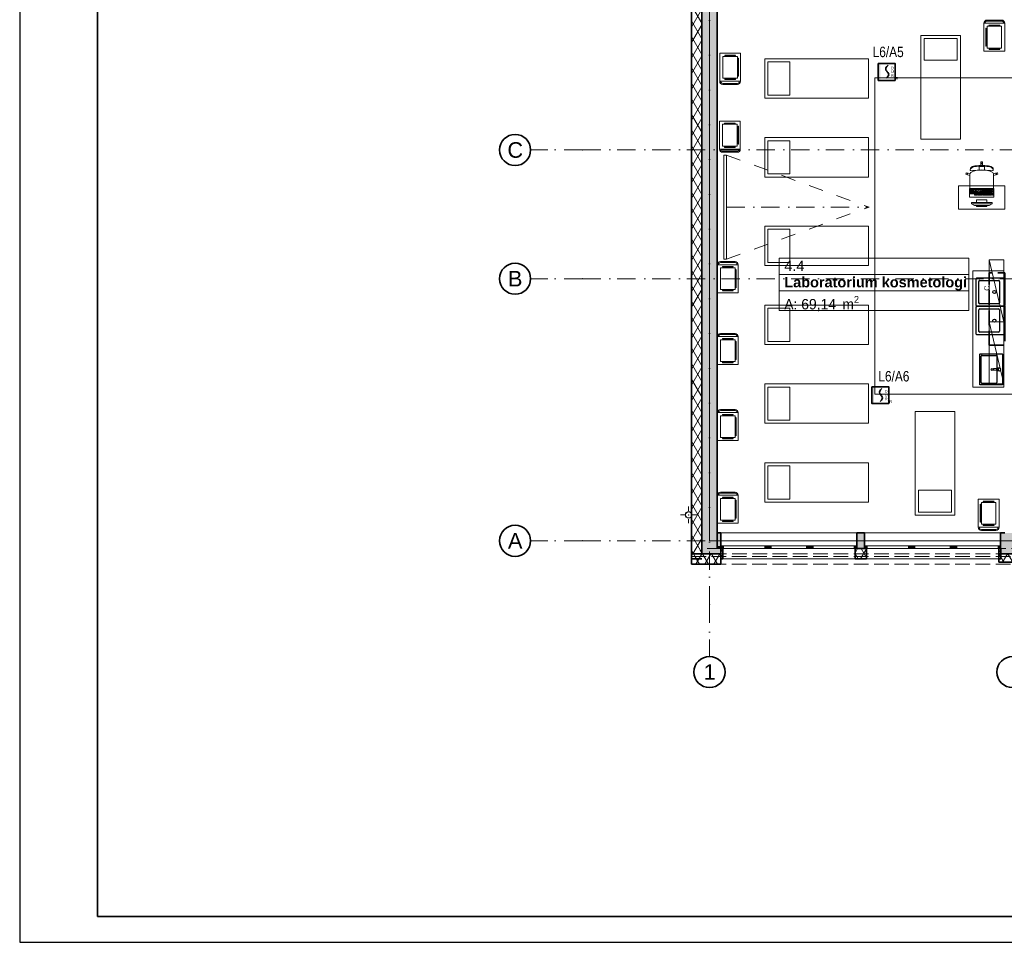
# Model space of a CAD drawing. Header units: millimetres. Extents: x 42175 to 97175, y 10092 to 468192.
# Tile 200 of 235: x 42175 to 61152, y 81492 to 99270. Entities that reach past the tile are written whole.
import ezdxf
from ezdxf.enums import TextEntityAlignment as Align

# ---------------------------------------------------------------- set-up
doc = ezdxf.new("R2010")
doc.units = ezdxf.units.MM
for name, pattern in [('Krawędzie ukryte', [3.912222, 2.822222, -1.09]), ('Kropki i Kreski', [6.702778, 3.527778, -1.763889, 0, -1.411111]), ('Przerywana', [5.644444, 2.822222, -2.822222])]:
    doc.linetypes.add(name, pattern=pattern)
for name, color, linetype, lineweight in [('!!!opis SSP', 1, 'Continuous', 18), ('CP_FRREF', 251, 'Continuous', 35), ('Elementy SAP', 1, 'Continuous', 35), ('Linia SSP', 1, 'Continuous', 15)]:
    doc.layers.add(name, color=color, linetype=linetype, lineweight=lineweight)
for name, color, linetype in [('- A - ocieplenie', 8, 'Continuous'), ('- strefy pomieszczeń', 8, 'Continuous'), ('2D - Ogólne', 8, 'Continuous'), ('2D - Rysunki i Obrazki', 8, 'Continuous'), ('CP_LINENORM', 253, 'Continuous'), ('Instalacje - Went_Klim', 8, 'Continuous'), ('Instalacje - Wod_Kan', 8, 'Continuous'), ('Konstrukcja - Siatka mod', 8, 'Continuous'), ('Konstrukcja - Stropy', 8, 'Continuous'), ('Konstrukcja - Słupy', 8, 'Continuous'), ('Konstrukcja - Ściany zewnętrzne', 8, 'Continuous'), ('Okna Archicada', 8, 'Continuous'), ('Wnętrze - Umeblowanie', 8, 'Continuous'), ('Wnętrze - Wyposażenie', 8, 'Continuous')]:
    doc.layers.add(name, color=color, linetype=linetype)
doc.styles.get("Standard").update_dxf_attribs({"font": 'ARIALN.TTF'})
doc.styles.add('STYL_AUTOMATYCZNY_1', font='ARIALN.TTF')
doc.styles.add('STYL_AUTOMATYCZNY_2', font='ARIALN.TTF')
doc.styles.add('STYL_AUTOMATYCZNY_6', font='ARIALN.TTF')
doc.styles.add('STYL_AUTOMATYCZNY_8', font='ARIALN.TTF')
pattern_1 = [(60, (-175208.59, 378186.62), (-129.90381, 75), []), (120, (-175208.59, 378186.62), (129.90381, 75), [])]

# ---------------------------------------------------------------- blocks, each defined once
blk = doc.blocks.new('DUR')
h = blk.add_hatch(color=256)
h.set_gradient(color1=(255, 0, 0), color2=(224, 0, 0), one_color=1, name='INVSPHERICAL')
h.paths.add_polyline_path([(3.8, 16.3), (3.8, 32.5), (0, 32.5), (0, 16.3)])
h.paths.add_polyline_path([(3.8, 0), (3.8, 16.3), (0, 16.3), (0, 0)])
at = {"linetype": 'Continuous'}
for p, q in [((14.5, 22), (15, 24)), ((15, 19.9), (14.5, 22)), ((15, 24), (16.6, 26.4)), ((16.2, 18.1), (15, 19.9)), ((16.6, 26.4), (19.1, 29.2)), ((18.2, 6.9), (15.6, 4)), ((16.6, 17.5), (16.2, 18.1)), ((17.4, 16.6), (16.6, 17.5)), ((17.4, 16.6), (18.2, 15.7)), ((18.2, 15.7), (18.6, 15.1)), ((19.7, 9.2), (18.2, 6.9)), ((18.6, 15.1), (19.7, 13.4)), ((19.7, 13.4), (20.2, 11.3)), ((20.2, 11.3), (19.7, 9.2))]:
    blk.add_line(p, q, dxfattribs=at)
blk.add_lwpolyline([(0, 32.5), (32.5, 32.5), (32.5, 0), (0, 0)], close=True)
for s, p in [('D', (25, 21.1)), ('U', (25, 14)), ('R', (25, 6.7)), ('R', (33.9, 1.3))]:
    blk.add_text(s, height=5.08).set_placement(p)

msp = doc.modelspace()

# ---------------------------------------------------------------- hatches: boundary and pattern name
at = {"layer": '- A - ocieplenie', "linetype": 'Continuous', "lineweight": 15}
h = msp.add_hatch(dxfattribs=at)
h.set_pattern_fill('Izolacja_miękka_0006', color=8, style=0, pattern_type=2)
h.set_pattern_definition(pattern_1)
h.paths.add_polyline_path([(55120, 102159), (55120, 88979), (55320, 88979), (55320, 102159)])
h = msp.add_hatch(dxfattribs=at)
h.set_pattern_fill('Izolacja_miękka_0006', color=8, style=0, pattern_type=2)
h.set_pattern_definition(pattern_1)
h.paths.add_polyline_path([(55320, 89079), (55120, 88879), (55320, 88879)])
at = {"layer": '- A - ocieplenie', "linetype": 'Continuous', "lineweight": 13}
h = msp.add_hatch(dxfattribs=at)
h.set_pattern_fill('Izolacja_miękka_0006', color=8, style=0, pattern_type=2)
h.set_pattern_definition(pattern_1)
h.paths.add_polyline_path([(55685, 88879), (55725, 88879), (55725, 89079), (55685, 89079)])
h = msp.add_hatch(dxfattribs=at)
h.set_pattern_fill('Izolacja_miękka_0006', color=8, style=0, pattern_type=2)
h.set_pattern_definition(pattern_1)
h.paths.add_polyline_path([(58275, 89079), (58275, 88879), (58495, 88879), (58495, 89079)])
h = msp.add_hatch(dxfattribs=at)
h.set_pattern_fill('Izolacja_miękka_0006', color=8, style=0, pattern_type=2)
h.set_pattern_definition(pattern_1)
h.paths.add_polyline_path([(61045, 89079), (61045, 88879), (61085, 88879), (61085, 89079)])
h = msp.add_hatch(dxfattribs=at)
h.set_pattern_fill('Izolacja_miękka_0006', color=8, style=0, pattern_type=2)
h.set_pattern_definition(pattern_1)
h.paths.add_polyline_path([(55320, 88979), (55120, 88979), (55120, 88779)])
h = msp.add_hatch(dxfattribs=at)
h.set_pattern_fill('Izolacja_miękka_0006', color=8, style=0, pattern_type=2)
h.set_pattern_definition(pattern_1)
h.paths.add_polyline_path([(55120, 88779), (55685, 88779), (55685, 88979), (55320, 88979)])
h = msp.add_hatch(dxfattribs=at)
h.set_pattern_fill('Izolacja_miękka_0006', color=8, style=0, pattern_type=2)
h.set_pattern_definition(pattern_1)
h.paths.add_polyline_path([(61045, 88817), (61550, 88817), (61550, 88977), (61045, 88977)])
at = {"layer": 'Instalacje - Wod_Kan', "linetype": 'Continuous', "lineweight": 13}
h = msp.add_hatch(color=8, dxfattribs=at)
h.paths.add_polyline_path([(55068, 89793, 0.414214), (55003, 89728, 0.414214), (55068, 89663, 0.414214), (55133, 89728, 0.414214)])
h.paths.add_polyline_path([(55068, 89788, -1), (55068, 89668, -1)], flags=0)
at = {"layer": 'Konstrukcja - Słupy', "linetype": 'Continuous', "lineweight": 13}
for points in [[(55620, 89079), (55320, 89079), (55320, 88977), (55685, 88977), (55685, 89079)], [(55620, 89079), (55685, 89079), (55685, 89127), (55620, 89127)]]:
    msp.add_hatch(color=8, dxfattribs=at).paths.add_polyline_path(points)
at = {"layer": 'Konstrukcja - Ściany zewnętrzne', "linetype": 'Continuous', "lineweight": 13}
for points in [[(55320, 102159), (55320, 89079), (55620, 89379), (55620, 102159)], [(55620, 89379), (55320, 89079), (55620, 89079)], [(55620, 89127), (55685, 89127), (55685, 89079), (55690, 89079), (55690, 89379), (55620, 89379)], [(58310, 89379), (58310, 89079), (58460, 89079), (58460, 89379)], [(61460, 89379), (61080, 89379), (61080, 89079), (61085, 89079), (61085, 89097), (61460, 89097)], [(61085, 89097), (61085, 89079), (61460, 89079), (61460, 89097)], [(61085, 88977), (61510, 88977), (61510, 89079), (61460, 89079), (61085, 89079)]]:
    msp.add_hatch(color=8, dxfattribs=at).paths.add_polyline_path(points)
at = {"layer": 'Okna Archicada', "linetype": 'Continuous', "lineweight": 13}
for points in [[(55690, 89079), (55740, 89079), (55740, 89129), (55690, 89129)], [(56585, 89129), (56535, 89129), (56535, 89079), (56585, 89079)], [(56585, 89079), (56660, 89079), (56660, 89129), (56585, 89129)], [(57415, 89129), (57340, 89129), (57340, 89079), (57415, 89079)], [(57415, 89079), (57465, 89079), (57465, 89129), (57415, 89129)], [(58310, 89129), (58260, 89129), (58260, 89079), (58310, 89079)], [(58460, 89079), (58510, 89079), (58510, 89129), (58460, 89129)], [(59355, 89129), (59305, 89129), (59305, 89079), (59355, 89079)], [(59355, 89079), (59430, 89079), (59430, 89129), (59355, 89129)], [(60185, 89129), (60110, 89129), (60110, 89079), (60185, 89079)], [(60185, 89079), (60235, 89079), (60235, 89129), (60185, 89129)], [(61080, 89129), (61030, 89129), (61030, 89079), (61080, 89079)]]:
    msp.add_hatch(color=8, dxfattribs=at).paths.add_polyline_path(points)

# ---------------------------------------------------------------- linework, layer by layer
at = {"layer": '- A - ocieplenie', "color": 8, "linetype": 'Continuous', "lineweight": 35, "ltscale": 100}
for p, q in [((55725, 89079), (55725, 89029)), ((55725, 89029), (55725, 88879)), ((58275, 89079), (58275, 89029)), ((58275, 89029), (58275, 88879)), ((58495, 89079), (58495, 89029)), ((58495, 89029), (58495, 88879)), ((61045, 89079), (61045, 89029)), ((61045, 89029), (61045, 88879)), ((55120, 88979), (55320, 88979)), ((55120, 88979), (55320, 88979))]:
    msp.add_line(p, q, dxfattribs=at)
at = {"layer": '- A - ocieplenie', "color": 8, "linetype": 'Continuous', "lineweight": 35, "ltscale": 100, "flags": 128}
for points in [[(55120, 102159), (55120, 88979)], [(55320, 88979), (55320, 102159)], [(55725, 89079), (55685, 89079)], [(55685, 89079), (55685, 88879)], [(58495, 89079), (58275, 89079)], [(61085, 89079), (61045, 89079)], [(61085, 88879), (61085, 89079)], [(55120, 88779), (55120, 88979)], [(55120, 88879), (55320, 88879)], [(55685, 88979), (55320, 88979)], [(55685, 88979), (55685, 88779)], [(55685, 88879), (55725, 88879)], [(58275, 88879), (58495, 88879)], [(61550, 88977), (61045, 88977)], [(61045, 88977), (61045, 88817)], [(61045, 88879), (61085, 88879)], [(61045, 88817), (61550, 88817)], [(55120, 88779), (55685, 88779)]]:
    msp.add_lwpolyline(points, dxfattribs=at)
at = {"layer": '- A - ocieplenie', "color": 8, "linetype": 'Krawędzie ukryte', "lineweight": 20, "ltscale": 100, "flags": 128}
for points in [[(55120, 102159), (55120, 89079)], [(55320, 89079), (55320, 102159)], [(55120, 88929), (55120, 89079)], [(67052, 89079), (55320, 89079)], [(67141, 88979), (55120, 88979)], [(55120, 88979), (55120, 88779)], [(55120, 88929), (67051, 88929)], [(55120, 88779), (67141, 88779)]]:
    msp.add_lwpolyline(points, dxfattribs=at)
at = {"layer": '- strefy pomieszczeń', "color": 8, "linetype": 'Continuous', "lineweight": 13, "ltscale": 100}
for p, q in [((56811, 94672), (60471, 94672)), ((56811, 94358), (56811, 94672)), ((60471, 94672), (60471, 94358)), ((60471, 94358), (56811, 94358)), ((56811, 94358), (60471, 94358)), ((56811, 94043), (56811, 94358)), ((60471, 94358), (60471, 94043)), ((60471, 94043), (56811, 94043)), ((56811, 94043), (60471, 94043)), ((56811, 93667), (56811, 94043)), ((60471, 94043), (60471, 93667)), ((60471, 93667), (56811, 93667))]:
    msp.add_line(p, q, dxfattribs=at)
at = {"layer": '2D - Ogólne', "color": 8, "linetype": 'Przerywana', "lineweight": 15, "ltscale": 100}
for p in [(55797, 96657), (55797, 94657)]:
    msp.add_line(p, (58544, 95657), dxfattribs=at)
at = {"layer": '2D - Ogólne', "color": 8, "linetype": 'Kropki i Kreski', "lineweight": 15, "ltscale": 100}
msp.add_line((55797, 95657), (58544, 95657), dxfattribs=at)
at = {"layer": '2D - Rysunki i Obrazki', "color": 8, "linetype": 'Continuous', "lineweight": 13, "ltscale": 100, "flags": 128}
msp.add_lwpolyline([(61143, 92189), (60543, 92189), (60543, 94429), (61143, 94429)], close=True, dxfattribs=at)
at = {"layer": 'CP_FRREF'}
for p, q in [((43675, 110692), (43675, 81992)), ((43675, 81992), (96675, 81992))]:
    msp.add_line(p, q, dxfattribs=at)
at = {"layer": 'CP_LINENORM', "linetype": 'Continuous'}
for p, q in [((42175, 111192), (42175, 81492)), ((42175, 81492), (97175, 81492))]:
    msp.add_line(p, q, dxfattribs=at)
at = {"layer": 'Instalacje - Went_Klim', "color": 8, "linetype": 'Krawędzie ukryte', "lineweight": 35, "ltscale": 100, "flags": 128}
msp.add_lwpolyline([(60860, 92995), (60860, 94395), (61160, 94395), (61160, 92995)], close=True, dxfattribs=at)
at = {"layer": 'Instalacje - Wod_Kan', "color": 8, "linetype": 'Continuous', "lineweight": 0, "ltscale": 100}
for p, q in [((55068, 89808), (55068, 89888)), ((54988, 89728), (54908, 89728)), ((55068, 89648), (55068, 89568)), ((55148, 89728), (55228, 89728))]:
    msp.add_line(p, q, dxfattribs=at)
at = {"layer": 'Instalacje - Wod_Kan', "color": 8, "linetype": 'Continuous', "lineweight": 20, "ltscale": 100, "flags": 128}
for points in [[(55068, 89793, 0.414214), (55003, 89728, 0.414214), (55068, 89663, 0.414214), (55133, 89728, 0.414214)], [(55068, 89788, -1), (55068, 89668, -1)]]:
    msp.add_lwpolyline(points, format="xyb", close=True, dxfattribs=at)
at = {"layer": 'Instalacje - Wod_Kan', "color": 8, "linetype": 'Continuous', "lineweight": 0, "ltscale": 100}
msp.add_point((55068, 89728), dxfattribs=at)
at = {"layer": 'Konstrukcja - Siatka mod', "color": 8, "linetype": 'Kropki i Kreski', "lineweight": 13, "ltscale": 100}
for p, q in [((55470, 88000), (55470, 104965)), ((53022, 96759), (52022, 96759)), ((53022, 96759), (82467, 96759)), ((53022, 94279), (52022, 94279)), ((53022, 94279), (82467, 94279)), ((53022, 89229), (52022, 89229)), ((53022, 89229), (82467, 89229)), ((55470, 88000), (55470, 87000))]:
    msp.add_line(p, q, dxfattribs=at)
at = {"layer": 'Konstrukcja - Siatka mod', "color": 8, "linetype": 'Continuous', "lineweight": 35, "ltscale": 100}
for centre in [(51722, 96759), (51722, 94279), (51722, 89229), (55470, 86700), (61310, 86700)]:
    msp.add_circle(centre, 300, dxfattribs=at)
at = {"layer": 'Konstrukcja - Siatka mod', "color": 8, "linetype": 'Kropki i Kreski', "lineweight": 13, "ltscale": 100}
for p in [(53022, 96759), (53022, 96759), (53022, 94279), (53022, 94279), (53022, 89229), (53022, 89229), (55470, 88000), (55470, 88000)]:
    msp.add_point(p, dxfattribs=at)
at = {"layer": 'Konstrukcja - Stropy', "color": 8, "linetype": 'Continuous', "lineweight": 13, "ltscale": 100, "flags": 128}
msp.add_lwpolyline([(67140, 94429), (70440, 94429), (70440, 89405), (82460, 89379), (82510, 101859), (55470, 101859), (55470, 89229), (67140, 89229)], close=True, dxfattribs=at)
at = {"layer": 'Konstrukcja - Słupy', "color": 8, "linetype": 'Continuous', "lineweight": 13, "ltscale": 100, "flags": 128}
msp.add_lwpolyline([(55320, 89079), (55320, 88977), (55685, 88977), (55685, 89079)], dxfattribs=at)
at = {"layer": 'Konstrukcja - Ściany zewnętrzne', "color": 8, "linetype": 'Continuous', "lineweight": 35, "ltscale": 100}
for p, q in [((55620, 89379), (55620, 89079)), ((55620, 89379), (55620, 89079)), ((55690, 89129), (55690, 89379)), ((58310, 89129), (58310, 89379)), ((58460, 89129), (58460, 89379)), ((61080, 89129), (61080, 89379)), ((55690, 89079), (55690, 89129)), ((58310, 89079), (58310, 89129)), ((58460, 89079), (58460, 89129)), ((61080, 89079), (61080, 89129))]:
    msp.add_line(p, q, dxfattribs=at)
at = {"layer": 'Konstrukcja - Ściany zewnętrzne', "color": 8, "linetype": 'Continuous', "lineweight": 35, "ltscale": 100, "flags": 128}
for points in [[(55320, 102159), (55320, 89079)], [(55620, 89379), (55620, 102159)], [(55690, 89379), (55620, 89379)], [(58460, 89379), (58310, 89379)], [(61160, 89379), (61080, 89379)], [(55685, 89079), (55690, 89079)], [(58310, 89079), (58460, 89079)], [(61080, 89079), (61085, 89079)]]:
    msp.add_lwpolyline(points, dxfattribs=at)
at = {"layer": 'Konstrukcja - Ściany zewnętrzne', "color": 8, "linetype": 'Continuous', "lineweight": 13, "ltscale": 100, "flags": 128}
msp.add_lwpolyline([(61085, 89079), (61085, 88977), (61510, 88977), (61510, 89079)], dxfattribs=at)
at = {"layer": 'Linia SSP'}
msp.add_lwpolyline([(82080, 95236), (80754, 95236), (80754, 99412), (75254, 99412), (75254, 100098), (64662, 100098), (64662, 98150), (58658, 98150), (58658, 92053), (64558, 92053), (64558, 94913), (61717, 94913), (61717, 96497), (66502, 96497), (66502, 95499), (66502, 94605), (67583, 94605), (67583, 96501), (69843, 96501), (69843, 97731), (69624, 97731)], dxfattribs=at)
at = {"layer": 'Okna Archicada', "color": 8, "linetype": 'Continuous', "lineweight": 13, "ltscale": 100}
for p, q in [((58310, 89379), (55690, 89379)), ((61080, 89379), (58460, 89379)), ((55740, 89129), (55690, 89129)), ((58310, 89079), (55690, 89079)), ((55690, 89079), (55740, 89079)), ((55725, 89079), (58275, 89079)), ((55740, 89079), (55740, 89129)), ((56535, 89129), (55740, 89129)), ((55740, 89079), (56535, 89079)), ((56585, 89129), (56535, 89129)), ((56535, 89129), (56535, 89079)), ((56535, 89079), (56585, 89079)), ((56660, 89129), (56585, 89129)), ((56585, 89079), (56660, 89079)), ((56660, 89079), (56660, 89129)), ((57340, 89129), (56660, 89129)), ((56660, 89079), (57340, 89079)), ((57415, 89129), (57340, 89129)), ((57340, 89129), (57340, 89079)), ((57340, 89079), (57415, 89079)), ((57465, 89129), (57415, 89129)), ((57415, 89079), (57465, 89079)), ((57465, 89079), (57465, 89129)), ((58260, 89129), (57465, 89129)), ((57465, 89079), (58260, 89079)), ((58310, 89129), (58260, 89129)), ((58260, 89129), (58260, 89079)), ((58260, 89079), (58310, 89079)), ((58510, 89129), (58460, 89129)), ((61080, 89079), (58460, 89079)), ((58460, 89079), (58510, 89079)), ((58495, 89079), (61045, 89079)), ((58510, 89079), (58510, 89129)), ((59305, 89129), (58510, 89129)), ((58510, 89079), (59305, 89079)), ((59355, 89129), (59305, 89129)), ((59305, 89129), (59305, 89079)), ((59305, 89079), (59355, 89079)), ((59430, 89129), (59355, 89129)), ((59355, 89079), (59430, 89079)), ((59430, 89079), (59430, 89129)), ((60110, 89129), (59430, 89129)), ((59430, 89079), (60110, 89079)), ((60185, 89129), (60110, 89129)), ((60110, 89129), (60110, 89079)), ((60110, 89079), (60185, 89079)), ((60235, 89129), (60185, 89129)), ((60185, 89079), (60235, 89079)), ((60235, 89079), (60235, 89129)), ((61030, 89129), (60235, 89129)), ((60235, 89079), (61030, 89079)), ((61080, 89129), (61030, 89129)), ((61030, 89129), (61030, 89079)), ((61030, 89079), (61080, 89079)), ((55725, 88879), (58275, 88879)), ((58495, 88879), (61045, 88879))]:
    msp.add_line(p, q, dxfattribs=at)
at = {"layer": 'Okna Archicada', "color": 8, "linetype": 'Continuous', "lineweight": 35, "ltscale": 100}
for p, q in [((55690, 89129), (55690, 89379)), ((58310, 89129), (58310, 89379)), ((58460, 89129), (58460, 89379)), ((61080, 89129), (61080, 89379)), ((55690, 89079), (55690, 89129)), ((55690, 89079), (55690, 89129)), ((55725, 89079), (55725, 89029)), ((55725, 89029), (55725, 88879)), ((58275, 89079), (58275, 89029)), ((58275, 89029), (58275, 88879)), ((58310, 89079), (58310, 89129)), ((58310, 89079), (58310, 89129)), ((58460, 89079), (58460, 89129)), ((58460, 89079), (58460, 89129)), ((58495, 89079), (58495, 89029)), ((58495, 89029), (58495, 88879)), ((61045, 89079), (61045, 89029)), ((61045, 89029), (61045, 88879)), ((61080, 89079), (61080, 89129)), ((61080, 89079), (61080, 89129))]:
    msp.add_line(p, q, dxfattribs=at)
at = {"layer": 'Wnętrze - Umeblowanie', "color": 8, "linetype": 'Continuous', "lineweight": 13, "ltscale": 100}
for p, q in [((60495, 96373), (60499, 96409)), ((60499, 96409), (60509, 96422)), ((60508, 96404), (60502, 96399)), ((60517, 96410), (60508, 96404)), ((60509, 96422), (60540, 96442)), ((60529, 96420), (60517, 96410)), ((60542, 96428), (60529, 96420)), ((60540, 96442), (60560, 96450)), ((60562, 96434), (60542, 96428)), ((60560, 96450), (60586, 96454)), ((60588, 96439), (60562, 96434)), ((60586, 96454), (60659, 96461)), ((60618, 96442), (60588, 96439)), ((60651, 96445), (60618, 96442)), ((60684, 96446), (60651, 96445)), ((60659, 96461), (60717, 96464)), ((60666, 96409), (60666, 96439)), ((60666, 96439), (60700, 96439)), ((60666, 96370), (60666, 96409)), ((60717, 96447), (60684, 96446)), ((60700, 96439), (60702, 96488)), ((60700, 96439), (60717, 96439)), ((60702, 96525), (60705, 96528)), ((60702, 96488), (60702, 96525)), ((60702, 96488), (60703, 96494)), ((60703, 96494), (60706, 96499)), ((60705, 96528), (60717, 96528)), ((60706, 96499), (60711, 96502)), ((60711, 96502), (60717, 96503)), ((60729, 96528), (60717, 96528)), ((60722, 96502), (60717, 96503)), ((60774, 96461), (60717, 96464)), ((60717, 96447), (60749, 96446)), ((60734, 96439), (60717, 96439)), ((60727, 96499), (60722, 96502)), ((60731, 96494), (60727, 96499)), ((60732, 96525), (60729, 96528)), ((60732, 96488), (60731, 96494)), ((60732, 96488), (60732, 96525)), ((60734, 96439), (60732, 96488)), ((60767, 96439), (60734, 96439)), ((60749, 96446), (60783, 96445)), ((60767, 96409), (60767, 96439)), ((60767, 96370), (60767, 96409)), ((60847, 96454), (60774, 96461)), ((60783, 96445), (60815, 96442)), ((60815, 96442), (60845, 96439)), ((60845, 96439), (60871, 96434)), ((60873, 96450), (60847, 96454)), ((60871, 96434), (60891, 96428)), ((60893, 96442), (60873, 96450)), ((60891, 96428), (60905, 96420)), ((60924, 96422), (60893, 96442)), ((60905, 96420), (60916, 96410)), ((60916, 96410), (60925, 96404)), ((60935, 96409), (60924, 96422)), ((60925, 96404), (60932, 96399)), ((60938, 96373), (60935, 96409)), ((60407, 96296), (60414, 96319)), ((60409, 96293), (60407, 96296)), ((60444, 96281), (60409, 96293)), ((60414, 96319), (60418, 96321)), ((60418, 96321), (60453, 96310)), ((60434, 96300), (60437, 96305)), ((60434, 96294), (60434, 96300)), ((60435, 96289), (60434, 96294)), ((60439, 96284), (60435, 96289)), ((60437, 96305), (60442, 96309)), ((60444, 96281), (60439, 96284)), ((60442, 96309), (60447, 96310)), ((60487, 96266), (60444, 96281)), ((60447, 96310), (60453, 96310)), ((60453, 96310), (60487, 96300)), ((60487, 96300), (60505, 96328)), ((60487, 96300), (60487, 96300)), ((60487, 96300), (60487, 96266)), ((60487, 96056), (60487, 96266)), ((60502, 96361), (60495, 96373)), ((60502, 96399), (60498, 96396)), ((60519, 96358), (60502, 96361)), ((60505, 96328), (60555, 96352)), ((60548, 96361), (60519, 96358)), ((60593, 96367), (60548, 96361)), ((60555, 96352), (60629, 96368)), ((60644, 96371), (60593, 96367)), ((60629, 96368), (60666, 96370)), ((60717, 96374), (60644, 96371)), ((60666, 96370), (60717, 96373)), ((60717, 96374), (60789, 96371)), ((60767, 96370), (60717, 96373)), ((60804, 96368), (60767, 96370)), ((60789, 96371), (60840, 96367)), ((60879, 96352), (60804, 96368)), ((60840, 96367), (60885, 96361)), ((60928, 96328), (60879, 96352)), ((60885, 96361), (60914, 96358)), ((60914, 96358), (60931, 96361)), ((60946, 96300), (60928, 96328)), ((60931, 96361), (60938, 96373)), ((60932, 96399), (60935, 96396)), ((60980, 96310), (60946, 96300)), ((60946, 96300), (60946, 96300)), ((60946, 96300), (60946, 96266)), ((60946, 96266), (60989, 96281)), ((60946, 96056), (60946, 96266)), ((61015, 96321), (60980, 96310)), ((60986, 96310), (60980, 96310)), ((60991, 96309), (60986, 96310)), ((60989, 96281), (61025, 96293)), ((60989, 96281), (60994, 96284)), ((60996, 96305), (60991, 96309)), ((60994, 96284), (60998, 96289)), ((60999, 96300), (60996, 96305)), ((60998, 96289), (61000, 96294)), ((61000, 96294), (60999, 96300)), ((61019, 96319), (61015, 96321)), ((61027, 96296), (61019, 96319)), ((61025, 96293), (61027, 96296)), ((60487, 96020), (60487, 96056)), ((60946, 96020), (60946, 96056)), ((60487, 95989), (60487, 96020)), ((60492, 95981), (60487, 95989)), ((60570, 96014), (60491, 96014)), ((60491, 96014), (60491, 95917)), ((60570, 95975), (60491, 95975)), ((60570, 95936), (60491, 95936)), ((60491, 95917), (60570, 95917)), ((60519, 95960), (60492, 95981)), ((60511, 96014), (60511, 95917)), ((60570, 95995), (60511, 95995)), ((60570, 95956), (60511, 95956)), ((60521, 95959), (60519, 95960)), ((60567, 95948), (60521, 95959)), ((60531, 96014), (60531, 95917)), ((60550, 95995), (60550, 95917)), ((60636, 95941), (60567, 95948)), ((60570, 95917), (60570, 96014)), ((60638, 96014), (60580, 96014)), ((60580, 96014), (60580, 95995)), ((60580, 95995), (60599, 95995)), ((60638, 95956), (60580, 95956)), ((60580, 95956), (60580, 95917)), ((60638, 95936), (60580, 95936)), ((60580, 95917), (60638, 95917)), ((60638, 95907), (60580, 95907)), ((60580, 95907), (60580, 95888)), ((60580, 95888), (60638, 95888)), ((60599, 96014), (60599, 95995)), ((60599, 95995), (60599, 95975)), ((60619, 95995), (60599, 95995)), ((60599, 95975), (60619, 95975)), ((60599, 95956), (60599, 95917)), ((60599, 95907), (60599, 95888)), ((60619, 96014), (60619, 95995)), ((60619, 95975), (60619, 95995)), ((60619, 95995), (60638, 95995)), ((60619, 95956), (60619, 95917)), ((60619, 95907), (60619, 95888)), ((60637, 95941), (60636, 95941)), ((60717, 95938), (60637, 95941)), ((60638, 95995), (60638, 96014)), ((60638, 95917), (60638, 95956)), ((60638, 95888), (60638, 95907)), ((60942, 96014), (60648, 96014)), ((60648, 96014), (60648, 95917)), ((60942, 95995), (60648, 95995)), ((60942, 95975), (60648, 95975)), ((60942, 95936), (60648, 95936)), ((60648, 95917), (60942, 95917)), ((60726, 95907), (60648, 95907)), ((60648, 95907), (60648, 95888)), ((60648, 95888), (60726, 95888)), ((60668, 95907), (60668, 95888)), ((60673, 95975), (60673, 95956)), ((60942, 95956), (60673, 95956)), ((60677, 95956), (60677, 95936)), ((60682, 96014), (60682, 95995)), ((60687, 95936), (60687, 95917)), ((60687, 95907), (60687, 95888)), ((60692, 95975), (60692, 95956)), ((60697, 95956), (60697, 95936)), ((60702, 95995), (60702, 95975)), ((60707, 96014), (60707, 95995)), ((60707, 95936), (60707, 95917)), ((60707, 95907), (60707, 95888)), ((60712, 95975), (60712, 95956)), ((60717, 95956), (60717, 95936)), ((60717, 95938), (60797, 95941)), ((60722, 95995), (60722, 95975)), ((60726, 95936), (60726, 95917)), ((60726, 95888), (60726, 95907)), ((60731, 96014), (60731, 95995)), ((60731, 95975), (60731, 95956)), ((60736, 95956), (60736, 95936)), ((60815, 95907), (60736, 95907)), ((60736, 95907), (60736, 95888)), ((60736, 95888), (60815, 95888)), ((60741, 95995), (60741, 95975)), ((60746, 95936), (60746, 95917)), ((60751, 95975), (60751, 95956)), ((60756, 96014), (60756, 95995)), ((60756, 95956), (60756, 95936)), ((60756, 95907), (60756, 95888)), ((60761, 95995), (60761, 95975)), ((60766, 95936), (60766, 95917)), ((60770, 95975), (60770, 95956)), ((60775, 95956), (60775, 95936)), ((60775, 95907), (60775, 95888)), ((60780, 95995), (60780, 95975)), ((60785, 95936), (60785, 95917)), ((60790, 95975), (60790, 95956)), ((60795, 95956), (60795, 95936)), ((60795, 95907), (60795, 95888)), ((60797, 95941), (60798, 95941)), ((60798, 95941), (60866, 95948)), ((60800, 95995), (60800, 95975)), ((60805, 95936), (60805, 95917)), ((60810, 95975), (60810, 95956)), ((60815, 95956), (60815, 95936)), ((60815, 95888), (60815, 95907)), ((60819, 95995), (60819, 95975)), ((60824, 95936), (60824, 95917)), ((60903, 95907), (60824, 95907)), ((60824, 95907), (60824, 95888)), ((60824, 95888), (60903, 95888)), ((60829, 95975), (60829, 95956)), ((60834, 95956), (60834, 95936)), ((60839, 95995), (60839, 95975)), ((60844, 95936), (60844, 95917)), ((60844, 95907), (60844, 95888)), ((60849, 95975), (60849, 95956)), ((60854, 95956), (60854, 95936)), ((60859, 95995), (60859, 95975)), ((60864, 96014), (60864, 95995)), ((60864, 95936), (60864, 95917)), ((60864, 95907), (60864, 95888)), ((60866, 95948), (60912, 95959)), ((60868, 95975), (60868, 95956)), ((60873, 95956), (60873, 95936)), ((60878, 95995), (60878, 95975)), ((60883, 95936), (60883, 95917)), ((60883, 95907), (60883, 95888)), ((60886, 96014), (60886, 95995)), ((60888, 95975), (60888, 95956)), ((60893, 95956), (60893, 95936)), ((60898, 95995), (60898, 95975)), ((60903, 95936), (60903, 95917)), ((60903, 95888), (60903, 95907)), ((60908, 96014), (60908, 95995)), ((60908, 95975), (60908, 95956)), ((60912, 95959), (60915, 95960)), ((60912, 95956), (60912, 95936)), ((60915, 95960), (60941, 95981)), ((60917, 95995), (60917, 95975)), ((60922, 95936), (60922, 95917)), ((60942, 95907), (60922, 95907)), ((60922, 95907), (60922, 95888)), ((60922, 95888), (60942, 95888)), ((60941, 95981), (60946, 95989)), ((60942, 95917), (60942, 96014)), ((60942, 95888), (60942, 95907)), ((60946, 95989), (60946, 96020)), ((60917, 95749), (60517, 95749)), ((60517, 95749), (60517, 95719)), ((60517, 95719), (60917, 95719)), ((60517, 95719), (60577, 95689)), ((60857, 95689), (60577, 95689)), ((60817, 95799), (60617, 95799)), ((60617, 95799), (60617, 95749)), ((60617, 95749), (60817, 95749)), ((60817, 95689), (60617, 95689)), ((60617, 95689), (60617, 95669)), ((60617, 95669), (60817, 95669)), ((60683, 95689), (60683, 95669)), ((60750, 95689), (60750, 95669)), ((60817, 95749), (60817, 95799)), ((60817, 95669), (60817, 95689)), ((60917, 95719), (60857, 95689)), ((60917, 95719), (60917, 95749)), ((60861, 94640), (61143, 93447)), ((61143, 93447), (60861, 93447)), ((60861, 93447), (61143, 92253))]:
    msp.add_line(p, q, dxfattribs=at)
at = {"layer": 'Wnętrze - Umeblowanie', "color": 8, "linetype": 'Continuous', "lineweight": 13, "ltscale": 100, "flags": 128}
for points in [[(61160, 99202, 0.414214), (61100, 99262), (60820, 99262, 0.414214), (60760, 99202), (60780, 99202, -0.414214), (60820, 99242), (61100, 99242, -0.414214), (61140, 99202)], [(60796, 99102, -1), (60804, 99102), (60804, 98762, -1), (60796, 98762)], [(60860, 99158, -1), (60860, 99166), (61060, 99166, -1), (61060, 99158)], [(60860, 98706, 1), (60860, 98698), (61060, 98698, 1), (61060, 98706)], [(55967, 98579, 1), (55967, 98587), (55767, 98587, 1), (55767, 98579)], [(56031, 98183, -1), (56023, 98183), (56023, 98523, -1), (56031, 98523)], [(55967, 98127, -1), (55967, 98119), (55767, 98119, -1), (55767, 98127)], [(55667, 98083, 0.414214), (55727, 98023), (56007, 98023, 0.414214), (56067, 98083), (56047, 98083, -0.414214), (56007, 98043), (55727, 98043, -0.414214), (55687, 98083)], [(55963, 97270, 1), (55963, 97278), (55763, 97278, 1), (55763, 97270)], [(56027, 96874, -1), (56019, 96874), (56019, 97214, -1), (56027, 97214)], [(55963, 96818, -1), (55963, 96810), (55763, 96810, -1), (55763, 96818)], [(55663, 96774, 0.414214), (55723, 96714), (56003, 96714, 0.414214), (56063, 96774), (56043, 96774, -0.414214), (56003, 96734), (55723, 96734, -0.414214), (55683, 96774)], [(55622, 94549, -0.414214), (55682, 94609), (55962, 94609, -0.414214), (56022, 94549), (56002, 94549, 0.414214), (55962, 94589), (55682, 94589, 0.414214), (55642, 94549)], [(55922, 94505, 1), (55922, 94513), (55722, 94513, 1), (55722, 94505)], [(55986, 94449, 1), (55978, 94449), (55978, 94109, 1), (55986, 94109)], [(55922, 94053, -1), (55922, 94045), (55722, 94045, -1), (55722, 94053)], [(55622, 93164, -0.414214), (55682, 93224), (55962, 93224, -0.414214), (56022, 93164), (56002, 93164, 0.414214), (55962, 93204), (55682, 93204, 0.414214), (55642, 93164)], [(55922, 93120, 1), (55922, 93128), (55722, 93128, 1), (55722, 93120)], [(55986, 93064, 1), (55978, 93064), (55978, 92724, 1), (55986, 92724)], [(55922, 92668, -1), (55922, 92660), (55722, 92660, -1), (55722, 92668)], [(55622, 91698, -0.414214), (55682, 91758), (55962, 91758, -0.414214), (56022, 91698), (56002, 91698, 0.414214), (55962, 91738), (55682, 91738, 0.414214), (55642, 91698)], [(55922, 91654, 1), (55922, 91662), (55722, 91662, 1), (55722, 91654)], [(55986, 91598, 1), (55978, 91598), (55978, 91258, 1), (55986, 91258)], [(55922, 91202, -1), (55922, 91194), (55722, 91194, -1), (55722, 91202)], [(55622, 90106, -0.414214), (55682, 90166), (55962, 90166, -0.414214), (56022, 90106), (56002, 90106, 0.414214), (55962, 90146), (55682, 90146, 0.414214), (55642, 90106)], [(55922, 90062, 1), (55922, 90070), (55722, 90070, 1), (55722, 90062)], [(55986, 90006, 1), (55978, 90006), (55978, 89666, 1), (55986, 89666)], [(60750, 89985, -1), (60750, 89993), (60950, 89993, -1), (60950, 89985)], [(60686, 89589, 1), (60694, 89589), (60694, 89929, 1), (60686, 89929)], [(55922, 89610, -1), (55922, 89602), (55722, 89602, -1), (55722, 89610)], [(61050, 89489, -0.414214), (60990, 89429), (60710, 89429, -0.414214), (60650, 89489), (60670, 89489, 0.414214), (60710, 89449), (60990, 89449, 0.414214), (61030, 89489)], [(60750, 89533, 1), (60750, 89525), (60950, 89525, 1), (60950, 89533)]]:
    msp.add_lwpolyline(points, format="xyb", close=True, dxfattribs=at)
for points in [[(61160, 98662), (61160, 99202), (60760, 99202), (60760, 98662)], [(61100, 98722), (61100, 99142), (60820, 99142), (60820, 98722)], [(59545, 96968), (60305, 96968), (60305, 98968), (59545, 98968)], [(59605, 98488), (60245, 98488), (60245, 98908), (59605, 98908)], [(55667, 98623), (55667, 98083), (56067, 98083), (56067, 98623)], [(55727, 98563), (55727, 98143), (56007, 98143), (56007, 98563)], [(58535, 98518), (58535, 97758), (56535, 97758), (56535, 98518)], [(57015, 98458), (57015, 97818), (56595, 97818), (56595, 98458)], [(55663, 97314), (55663, 96774), (56063, 96774), (56063, 97314)], [(55723, 97254), (55723, 96834), (56003, 96834), (56003, 97254)], [(58535, 96998), (58535, 96238), (56535, 96238), (56535, 96998)], [(57015, 96938), (57015, 96298), (56595, 96298), (56595, 96938)], [(55747, 96657), (55747, 94657), (55797, 94657), (55797, 96657)], [(60270, 95619), (61163, 95619), (61163, 96069), (60270, 96069)], [(60952, 95849), (60952, 96019), (60482, 96019), (60482, 95849)], [(58535, 95292), (58535, 94532), (56535, 94532), (56535, 95292)], [(57015, 95232), (57015, 94592), (56595, 94592), (56595, 95232)], [(55622, 94009), (55622, 94549), (56022, 94549), (56022, 94009)], [(61143, 92253), (61143, 94640), (60861, 94640), (60861, 92253)], [(55682, 94069), (55682, 94489), (55962, 94489), (55962, 94069)], [(58535, 93772), (58535, 93012), (56535, 93012), (56535, 93772)], [(57015, 93712), (57015, 93072), (56595, 93072), (56595, 93712)], [(55622, 92624), (55622, 93164), (56022, 93164), (56022, 92624)], [(55682, 92684), (55682, 93104), (55962, 93104), (55962, 92684)], [(58535, 92252), (58535, 91492), (56535, 91492), (56535, 92252)], [(57015, 92192), (57015, 91552), (56595, 91552), (56595, 92192)], [(55622, 91158), (55622, 91698), (56022, 91698), (56022, 91158)], [(59436, 91722), (60196, 91722), (60196, 89722), (59436, 89722)], [(55682, 91218), (55682, 91638), (55962, 91638), (55962, 91218)], [(58535, 90732), (58535, 89972), (56535, 89972), (56535, 90732)], [(57015, 90672), (57015, 90032), (56595, 90032), (56595, 90672)], [(59496, 90202), (60136, 90202), (60136, 89782), (59496, 89782)], [(55622, 89566), (55622, 90106), (56022, 90106), (56022, 89566)], [(55682, 89626), (55682, 90046), (55962, 90046), (55962, 89626)], [(61050, 90029), (61050, 89489), (60650, 89489), (60650, 90029)], [(60990, 89969), (60990, 89549), (60710, 89549), (60710, 89969)]]:
    msp.add_lwpolyline(points, close=True, dxfattribs=at)
at = {"layer": 'Wnętrze - Wyposażenie', "color": 8, "linetype": 'Continuous', "lineweight": 25, "ltscale": 100}
for p, q in [((60660, 93817), (60660, 94227)), ((60680, 94247), (61040, 94247)), ((61060, 94227), (61060, 93817)), ((61040, 93797), (60680, 93797)), ((60660, 93267), (60660, 93677)), ((60680, 93697), (61040, 93697)), ((61060, 93677), (61060, 93267)), ((61040, 93247), (60680, 93247)), ((60723, 92801), (60993, 92801)), ((60708, 92276), (60708, 92786)), ((61008, 92786), (61008, 92276)), ((61018, 92545), (61033, 92545)), ((61033, 92518), (61018, 92518)), ((61033, 92545), (61033, 92518)), ((60993, 92261), (60723, 92261))]:
    msp.add_line(p, q, dxfattribs=at)
at = {"layer": 'Wnętrze - Wyposażenie', "color": 8, "linetype": 'Continuous', "lineweight": 25, "ltscale": 100, "flags": 128}
for points in [[(60610, 93767), (60610, 94277, -0.414214), (60630, 94297), (61140, 94297, -0.414214), (61160, 94277), (61160, 93767, -0.414214), (61140, 93747), (60630, 93747, -0.414214)], [(60610, 93217), (60610, 93727, -0.414214), (60630, 93747), (61140, 93747, -0.414214), (61160, 93727), (61160, 93217, -0.414214), (61140, 93197), (60630, 93197, -0.414214)], [(61118, 92816), (61118, 92246, -0.414214), (61103, 92231), (60693, 92231, -0.414214), (60678, 92246), (60678, 92816, -0.414214), (60693, 92831), (61103, 92831, -0.414214)], [(61058, 92556), (61016, 92552, 0.12102), (61006, 92549), (60953, 92543, 0.882566), (60953, 92520), (61006, 92514, 0.12102), (61016, 92510), (61058, 92506, 1)]]:
    msp.add_lwpolyline(points, format="xyb", close=True, dxfattribs=at)
msp.add_lwpolyline([(61118, 92645), (61118, 92618), (61138, 92618), (61138, 92645)], close=True, dxfattribs=at)
at = {"layer": 'Wnętrze - Wyposażenie', "color": 8, "linetype": 'Continuous', "lineweight": 25, "ltscale": 100}
for centre, radius in [((60960, 94022), 30), ((60960, 93472), 30), ((60918, 92531), 20)]:
    msp.add_circle(centre, radius, dxfattribs=at)
for centre, radius, start, end in [((60680, 94227), 20, 90, 180), ((61040, 94227), 20, 0, 90), ((60680, 93817), 20, 180, 270), ((61040, 93817), 20, 270, 0), ((60680, 93677), 20, 90, 180), ((61040, 93677), 20, 0, 90), ((60680, 93267), 20, 180, 270), ((61040, 93267), 20, 270, 0), ((60723, 92786), 15, 90, 180), ((60993, 92786), 15, 0, 90), ((61018, 92531), 21.1, 122.771, 237.229), ((61018, 92531), 13.6, 90, 270), ((60723, 92276), 15, 180, 270), ((60993, 92276), 15, 270, 0)]:
    msp.add_arc(centre, radius, start, end, dxfattribs=at)
for p in [(60660, 93817), (60660, 93267)]:
    msp.add_point(p, dxfattribs=at)

# ---------------------------------------------------------------- block references
at = {"layer": 'Elementy SAP', "xscale": 10, "yscale": 10, "zscale": 10}
for p in [(58721, 98101), (58600, 91871)]:
    msp.add_blockref('DUR', p, dxfattribs=at)

# ---------------------------------------------------------------- texts
at = {"layer": '!!!opis SSP'}
for s, p in [('L6/A5', (58913, 98649)), ('L6/A6', (59023, 92399))]:
    msp.add_text(s, height=200, dxfattribs=at).set_placement(p, align=Align.MIDDLE_CENTER)
at = {"layer": '- strefy pomieszczeń', "color": 8, "linetype": 'Continuous', "lineweight": 13, "char_height": 200, "attachment_point": 1}
for s, insert, style in [('\\A1;{\\pql;\\pt0,100;\\fArial|b0|i0|c238|p0;\\W1.000000;4.4\\fArial|b0|i0|c238|p0;\\W1.000000;\\A1{\\H.66x;\\S^  ;}\\fArial|b0|i0|c238|p0;\\W1.000000;\\fArial|b0|i0|c238|p0;\\W1.000000;\\A1{\\H.66x;\\S^  ;}}', (56911, 94626), 'STYL_AUTOMATYCZNY_1'), ('\\A1;{\\pql;\\pt0,100;\\fArial|b1|i0|c238|p0;\\W1.000000;Laboratorium kosmetologi\\fArial|b1|i0|c238|p0;\\W1.000000;\\A1{\\H.66x;\\S^  ;}\\fArial|b1|i0|c238|p0;\\W1.000000;\\fArial|b1|i0|c238|p0;\\W1.000000;\\A1{\\H.66x;\\S^  ;}}', (56911, 94312), 'STYL_AUTOMATYCZNY_2'), ('\\A1;{\\pql;\\pt0,500;\\fGeneva CE|b0|i0|c0|p0;\\W1.000000;A: 69,14\\fGeneva CE|b0|i0|c0|p0;\\W1.000000;\\A1{\\H.66x;\\S^  ;}\\fGeneva CE|b0|i0|c0|p0;\\W1.000000; m\\fGeneva CE|b0|i0|c0|p0;\\W1.000000;\\A1{\\H.66x;\\S2^  ;}}', (56911, 93946), 'STYL_AUTOMATYCZNY_6')]:
    msp.add_mtext(s, dxfattribs=dict(at, insert=insert, style=style))
at = {"layer": '2D - Rysunki i Obrazki', "color": 8, "linetype": 'Continuous', "lineweight": 35, "insert": (60865, 94096), "char_height": 98.41, "attachment_point": 8, "rotation": 90, "style": 'STYL_AUTOMATYCZNY_8'}
msp.add_mtext('\\A1;{\\pqc;\\fF1|b0|i0|c0|p0;\\W1.000000;C}', dxfattribs=at)
at = {"layer": 'Konstrukcja - Siatka mod', "color": 8, "linetype": 'Continuous', "lineweight": 13, "char_height": 300, "attachment_point": 1, "style": 'STYL_AUTOMATYCZNY_1'}
for s, insert in [('\\A1;{\\pql;\\pt0;\\fArial|b0|i0|c238|p0;\\W1.000000;C}', (51574, 96909)), ('\\A1;{\\pql;\\pt0;\\fArial|b0|i0|c238|p0;\\W1.000000;B}', (51585, 94429)), ('\\A1;{\\pql;\\pt0;\\fArial|b0|i0|c238|p0;\\W1.000000;A}', (51585, 89379)), ('\\A1;{\\pql;\\pt0;\\fArial|b0|i0|c238|p0;\\W1.000000;1}', (55356, 86850))]:
    msp.add_mtext(s, dxfattribs=dict(at, insert=insert))

doc.saveas('drawing.dxf')
